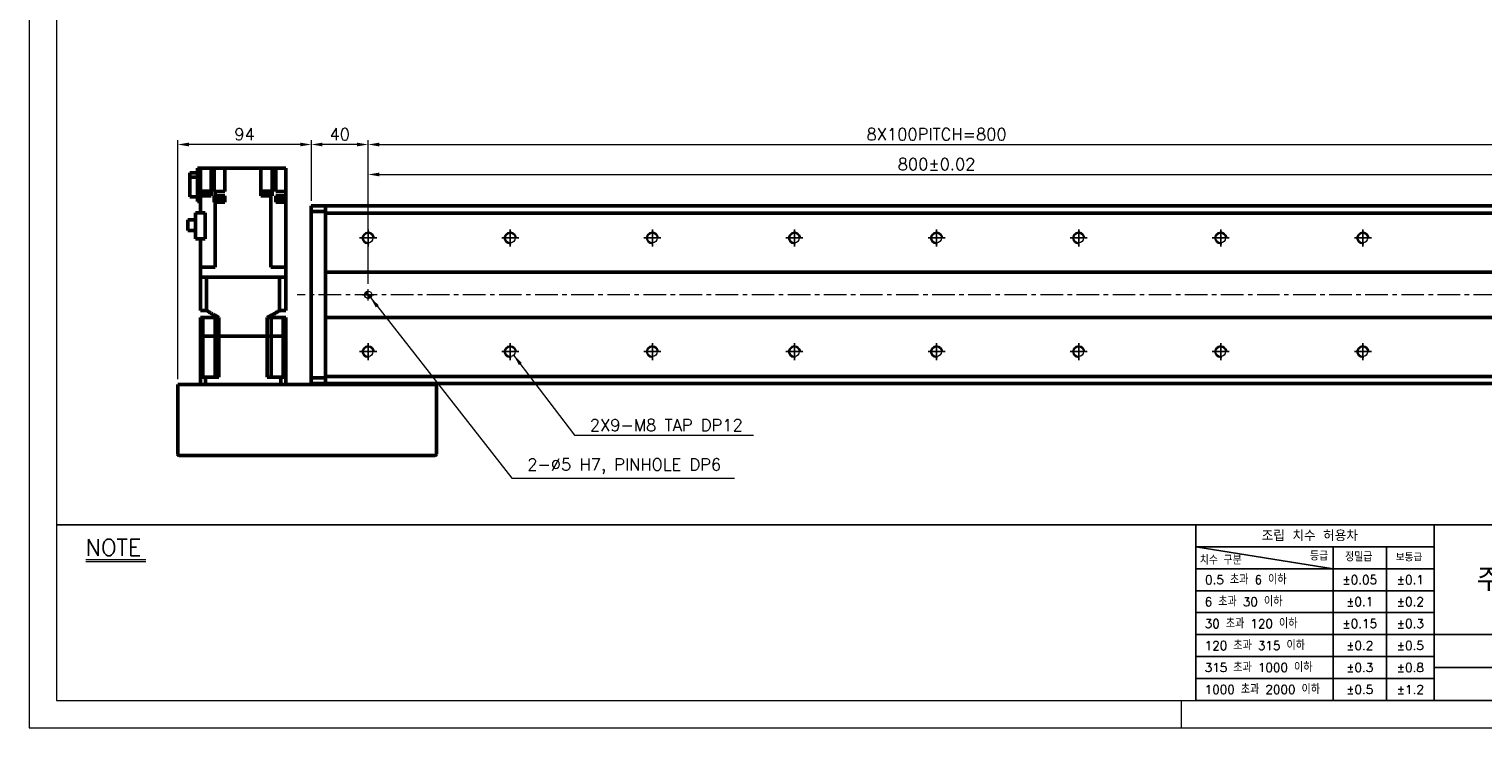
# Model space of a CAD drawing. Header units: millimetres. Extents: x 46891 to 50168, y 6223 to 9676.
# Tile 1 of 7: x 48547 to 49570, y 8529 to 9021. Entities that reach past the tile are written whole.
import ezdxf

# ---------------------------------------------------------------- set-up
doc = ezdxf.new("R2010")
doc.units = ezdxf.units.MM
doc.header["$LTSCALE"] = 0.5
doc.linetypes.add('CENTER', pattern=[50.8, 31.75, -6.35, 6.35, -6.35])
doc.layers.get('0').update_dxf_attribs({"lineweight": 20})
for name, color, linetype, lineweight in [('1', 1, 'CENTER', 13), ('4', 4, 'Continuous', 13), ('외형선(ISO)', 7, 'Continuous', 50)]:
    doc.layers.add(name, color=color, linetype=linetype, lineweight=lineweight)
for name, color, linetype in [('3', 3, 'Continuous'), ('C', 1, 'CENTER'), ('DIM', 4, 'Continuous')]:
    doc.layers.add(name, color=color, linetype=linetype)
doc.styles.add('DSR TEXT', font='romans.shx', dxfattribs={"bigfont": 'whgtxt.shx'})
doc.styles.get("Standard").update_dxf_attribs({"font": 'romans.shx', "bigfont": 'whgtxt.shx'})
doc.dimstyles.new('DSR', dxfattribs={"dimscale": 2, "dimtxt": 3, "dimasz": 3, "dimexe": 0.5, "dimexo": 0.5, "dimgap": 0.5, "dimtad": 1, "dimdsep": 46, "dimtxsty": 'Standard', "dimcen": 2.5, "dimclrd": 4, "dimclre": 4, "dimclrt": 2, "dimadec": 0, "dimazin": 2, "dimtfac": 1, "dimtmove": 0, "dimatfit": 3, "dimfxl": 0, "dimlwd": -1, "dimlwe": -1, "dimarcsym": 0})

# ---------------------------------------------------------------- blocks, each defined once
blk = doc.blocks.new('A$C13F00394')
for p, q in [((-202.34, 25.67), (-191.42, 25.67)), ((-202.34, 25.3), (-191.42, 25.3))]:
    blk.add_line(p, q)
at = {"layer": '3'}
for p, q in [((0, 32), (-207.68, 32)), ((0, 32), (202.32, 32)), ((0, 32), (0, 0)), ((43.43, 32), (43.43, 0)), ((0, 28), (25, 24)), ((43.43, 28), (0, 28)), ((25, 28), (25, 0)), ((34.7, 28), (34.7, 0)), ((43.43, 24), (0, 24)), ((43.43, 20), (0, 20)), ((43.43, 16), (0, 16)), ((0, 12), (129.32, 12)), ((43.43, 8), (0, 8)), ((97.32, 6), (43.43, 6)), ((43.43, 4), (0, 4)), ((0, 0), (202.32, 0))]:
    blk.add_line(p, q, dxfattribs=at)
at = {"color": 0, "style": 'DSR TEXT'}
for s, height, p in [('조립 치수 허용차', 2, (11.97, 29.02)), ('등급', 1.5, (20.77, 25.52)), ('정밀급', 1.5, (27.18, 25.37)), ('보통급', 1.3, (36.41, 25.38)), ('치수 구분', 1.5, (0.69, 24.78)), (' 0.5 초과 6 이하', 1.6, (0.56, 21.19)), (' 6 초과 30 이하', 1.6, (0.49, 17.19)), (' 30 초과 120 이하', 1.6, (0.49, 13.19)), (' 120 초과 315 이하', 1.6, (0.49, 9.19)), (' 315 초과 1000 이하', 1.6, (0.49, 5.19)), (' 1000 초과 2000 이하', 1.6, (0.49, 1.19))]:
    blk.add_text(s, height=height, dxfattribs=at).set_placement(p)
at = {"color": 7, "insert": (70.37, 22), "char_height": 4.2, "attachment_point": 5, "style": 'DSR TEXT'}
blk.add_mtext('주식회사 디에스알', dxfattribs=at)
at = {"color": 0, "char_height": 1.6, "attachment_point": 5, "style": 'DSR TEXT'}
for s, insert in [('%%P0.05', (29.85, 22)), ('%%P0.1', (39.07, 22)), ('%%P0.1', (29.85, 18)), ('%%P0.2', (39.07, 18)), ('%%P0.15', (29.85, 14)), ('%%P0.3', (39.07, 14)), ('%%P0.2', (29.85, 10)), ('%%P0.5', (39.07, 10)), ('%%P0.3', (29.85, 6)), ('%%P0.8', (39.07, 6)), ('%%P0.5', (29.85, 2)), ('%%P1.2', (39.07, 2))]:
    blk.add_mtext(s, dxfattribs=dict(at, insert=insert))
at = {"layer": '4', "color": 0, "style": 'DSR TEXT'}
blk.add_text('NOTE', height=3, dxfattribs=at).set_placement((-202.39, 26.38))
blk = doc.blocks.new('A$C1C1952E1')
at = {"color": 1}
blk.add_lwpolyline([(0, 0), (420, 0), (420, 297), (0, 297)], close=True, dxfattribs=at)
at = {"color": 3}
blk.add_lwpolyline([(5, 5), (415, 5), (415, 292), (5, 292)], close=True, dxfattribs=at)
blk = doc.blocks.new('A$C33E56CC6')
h = blk.add_hatch()
h.set_pattern_fill('ANSI31', color=256, style=0)
h.set_pattern_definition([(45, (-7065.45672, -6508.5399), (-0.0883883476, 0.0883883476), [])])
h.paths.add_polyline_path([(4, 6.5, 0.414214), (1.5, 4), (4, 4)])
h.paths.add_polyline_path([(6.5, 4), (4, 4), (4, 1.5, 0.414214)])
blk.add_circle((4, 4), 2.5)
at = {"layer": '1'}
for p, q in [((0, 4), (8, 4)), ((4, 0), (4, 8))]:
    blk.add_line(p, q, dxfattribs=at)
blk = doc.blocks.new('tap8')
blk.add_circle((0, 0), 3.4)
at = {"layer": 'C', "color": 1, "linetype": 'CENTER'}
for p, q in [((-6, 0), (6, 0)), ((0, -6), (0, 6))]:
    blk.add_line(p, q, dxfattribs=at)
at = {"layer": 'DIM', "color": 3}
blk.add_arc((0, 0), 4, 263.8455, 189.4314, dxfattribs=at)
blk = doc.blocks.new('*D90')
at = {"color": 1, "linetype": 'ByBlock'}
for p, q in [((48785.3, 8841.3), (48785.3, 8921.3)), ((48793.1, 8918.3), (49577.5, 8918.3)), ((49585.3, 8841.3), (49585.3, 8921.3))]:
    blk.add_line(p, q, dxfattribs=at)
at = {"color": 1}
for points in [[(48793.1, 8919.6), (48793.1, 8917), (48785.3, 8918.3)], [(49577.5, 8919.6), (49577.5, 8917), (49585.3, 8918.3)]]:
    blk.add_solid(points, dxfattribs=at)
at = {"layer": 'Defpoints', "color": 0}
for p in [(49585.3, 8918.3), (48785.3, 8837.7), (49585.3, 8837.7)]:
    blk.add_point(p, dxfattribs=at)
at = {"color": 3, "insert": (49185.3, 8925.5), "char_height": 8.4, "attachment_point": 5, "style": 'DSR TEXT'}
blk.add_mtext('800%%P0.02', dxfattribs=at)
blk = doc.blocks.new('*D91')
at = {"color": 1, "linetype": 'ByBlock'}
for p, q in [((48785.3, 8884.9), (48785.3, 8942.4)), ((49585.3, 8884.9), (49585.3, 8942.4)), ((48793.1, 8939.4), (49577.5, 8939.4))]:
    blk.add_line(p, q, dxfattribs=at)
at = {"color": 1}
for points in [[(48793.1, 8940.7), (48793.1, 8938.1), (48785.3, 8939.4)], [(49577.5, 8940.7), (49577.5, 8938.1), (49585.3, 8939.4)]]:
    blk.add_solid(points, dxfattribs=at)
at = {"layer": 'Defpoints', "color": 0}
for p in [(49585.3, 8939.4), (48785.3, 8881.3), (49585.3, 8881.3)]:
    blk.add_point(p, dxfattribs=at)
at = {"color": 3, "insert": (49185.3, 8946.6), "char_height": 8.4, "attachment_point": 5, "style": 'DSR TEXT'}
blk.add_mtext('8X100PITCH=800', dxfattribs=at)
blk = doc.blocks.new('*D93')
at = {"color": 1, "linetype": 'ByBlock'}
for p, q in [((48745.3, 8899.8), (48745.3, 8942.4)), ((48785.3, 8841.3), (48785.3, 8942.4)), ((48777.5, 8939.4), (48753.1, 8939.4))]:
    blk.add_line(p, q, dxfattribs=at)
at = {"color": 1}
for points in [[(48753.1, 8940.7), (48753.1, 8938.1), (48745.3, 8939.4)], [(48777.5, 8940.7), (48777.5, 8938.1), (48785.3, 8939.4)]]:
    blk.add_solid(points, dxfattribs=at)
at = {"layer": 'Defpoints', "color": 0}
for p in [(48745.3, 8939.4), (48745.3, 8896.2), (48785.3, 8837.7)]:
    blk.add_point(p, dxfattribs=at)
at = {"color": 3, "insert": (48765.3, 8946.6), "char_height": 8.4, "attachment_point": 5, "style": 'DSR TEXT'}
blk.add_mtext('40', dxfattribs=at)
blk = doc.blocks.new('*D95')
at = {"color": 1, "linetype": 'ByBlock'}
for p, q in [((48651.3, 8774.3), (48651.3, 8942.4)), ((48745.3, 8899.8), (48745.3, 8942.4)), ((48737.5, 8939.4), (48659.1, 8939.4))]:
    blk.add_line(p, q, dxfattribs=at)
at = {"color": 1}
for points in [[(48659.1, 8940.7), (48659.1, 8938.1), (48651.3, 8939.4)], [(48737.5, 8940.7), (48737.5, 8938.1), (48745.3, 8939.4)]]:
    blk.add_solid(points, dxfattribs=at)
at = {"layer": 'Defpoints', "color": 0}
for p in [(48651.3, 8939.4), (48745.3, 8896.2), (48651.3, 8770.7)]:
    blk.add_point(p, dxfattribs=at)
at = {"color": 3, "insert": (48698.3, 8946.6), "char_height": 8.4, "attachment_point": 5, "style": 'DSR TEXT'}
blk.add_mtext('94', dxfattribs=at)

msp = doc.modelspace()

# ---------------------------------------------------------------- linework, layer by layer
at = {"color": 1}
msp.add_line((49357.48132, 8548.30052), (49357.48132, 8528.99552), dxfattribs=at)
at = {"layer": '1'}
msp.add_line((49655.28843, 8833.67598), (48735.28843, 8833.67598), dxfattribs=at)
at = {"layer": '3'}
msp.add_line((49367.8386, 8548.30052), (50148.98632, 8548.30052), dxfattribs=at)
at = {"layer": '외형선(ISO)'}
for p, q in [((48665.28843, 8922.77598), (48667.28843, 8922.77598)), ((48665.28843, 8922.77598), (48665.28843, 8899.27598)), ((48667.28843, 8922.77598), (48671.28843, 8922.77598)), ((48667.28843, 8922.77598), (48667.28843, 8903.27598)), ((48674.78843, 8922.77598), (48671.28843, 8922.77598)), ((48677.00981, 8922.77598), (48674.78843, 8922.77598)), ((48674.78843, 8922.77598), (48674.78843, 8903.27598)), ((48677.00981, 8922.77598), (48680.98843, 8922.77598)), ((48677.00981, 8922.77598), (48677.00981, 8906.27598)), ((48684.48843, 8922.77598), (48680.98843, 8922.77598)), ((48684.48843, 8922.77598), (48709.78843, 8922.77598)), ((48684.48843, 8922.77598), (48684.48843, 8906.27598)), ((48709.78843, 8903.27598), (48709.78843, 8922.77598)), ((48713.28843, 8922.77598), (48709.78843, 8922.77598)), ((48713.28843, 8922.77598), (48717.79651, 8922.77598)), ((48720.28843, 8922.77598), (48717.79651, 8922.77598)), ((48717.79651, 8903.27598), (48717.79651, 8922.77598)), ((48720.28843, 8906.27598), (48720.28843, 8922.77598)), ((48723.78843, 8922.77598), (48720.28843, 8922.77598)), ((48723.78843, 8922.77598), (48727.28843, 8922.77598)), ((48727.28843, 8922.77598), (48727.28843, 8906.27598)), ((48659.78843, 8919.37593), (48665.28843, 8919.37593)), ((48659.78843, 8919.37593), (48659.78843, 8916.40367)), ((48659.78843, 8916.40367), (48665.28843, 8916.40367)), ((48659.78843, 8916.40367), (48659.78843, 8902.57604)), ((48659.78843, 8902.57604), (48665.28843, 8902.57604)), ((48667.28843, 8903.27598), (48667.28843, 8891.42598)), ((48667.28843, 8903.27598), (48672.84841, 8903.27598)), ((48667.79973, 8903.77598), (48673.79973, 8903.77598)), ((48667.79973, 8903.27598), (48667.79973, 8903.77598)), ((48667.84973, 8904.47598), (48673.74973, 8904.47598)), ((48667.84973, 8903.77598), (48667.84973, 8904.47598)), ((48667.99973, 8906.47598), (48673.59973, 8906.47598)), ((48667.99973, 8904.47598), (48667.99973, 8906.47598)), ((48674.78843, 8903.27598), (48672.84841, 8903.27598)), ((48673.59973, 8904.47598), (48673.59973, 8906.47598)), ((48673.74973, 8903.77598), (48673.74973, 8904.47598)), ((48673.79973, 8903.27598), (48673.79973, 8903.77598)), ((48677.32976, 8906.27598), (48677.00981, 8906.27598)), ((48677.00981, 8903.27598), (48677.00981, 8898.77598)), ((48677.00981, 8903.27598), (48677.32976, 8903.27598)), ((48677.32976, 8906.27598), (48677.72907, 8906.27598)), ((48677.72907, 8903.27598), (48677.32976, 8903.27598)), ((48677.72907, 8906.27598), (48684.48843, 8906.27598)), ((48677.72907, 8906.27598), (48677.72907, 8903.27598)), ((48684.48843, 8903.27598), (48677.72907, 8903.27598)), ((48677.82568, 8901.47598), (48683.42568, 8901.47598)), ((48677.82568, 8899.47598), (48677.82568, 8901.47598)), ((48683.42568, 8899.47598), (48683.42568, 8901.47598)), ((48684.48843, 8898.77598), (48684.48843, 8903.27598)), ((48716.8478, 8903.27598), (48709.78843, 8903.27598)), ((48710.5844, 8903.77598), (48716.5844, 8903.77598)), ((48710.5844, 8903.27598), (48710.5844, 8903.77598)), ((48710.6344, 8904.47598), (48716.5344, 8904.47598)), ((48710.6344, 8903.77598), (48710.6344, 8904.47598)), ((48710.7844, 8906.47598), (48716.3844, 8906.47598)), ((48710.7844, 8904.47598), (48710.7844, 8906.47598)), ((48716.3844, 8904.47598), (48716.3844, 8906.47598)), ((48716.5344, 8903.77598), (48716.5344, 8904.47598)), ((48716.5844, 8903.27598), (48716.5844, 8903.77598)), ((48716.8478, 8853.17598), (48716.8478, 8903.27598)), ((48716.8478, 8903.27598), (48717.24711, 8903.27598)), ((48717.79651, 8903.27598), (48717.24711, 8903.27598)), ((48721.72845, 8906.27598), (48720.28843, 8906.27598)), ((48720.28843, 8898.77598), (48720.28843, 8903.27598)), ((48720.28843, 8903.27598), (48721.72845, 8903.27598)), ((48721.57335, 8901.47598), (48727.17335, 8901.47598)), ((48721.57335, 8899.47598), (48721.57335, 8901.47598)), ((48721.72845, 8906.27598), (48727.28843, 8906.27598)), ((48727.28843, 8903.27598), (48721.72845, 8903.27598)), ((48727.17335, 8899.47598), (48727.17335, 8901.47598)), ((48727.28843, 8903.27598), (48727.28843, 8906.27598)), ((48727.28843, 8903.27598), (48727.28843, 8899.47598)), ((48663.88843, 8891.42598), (48670.49976, 8891.42598)), ((48663.88843, 8873.07598), (48663.88843, 8891.42598)), ((48667.28843, 8899.27598), (48665.28843, 8899.27598)), ((48667.25352, 8898.77598), (48667.25352, 8899.27598)), ((48667.28843, 8898.77598), (48667.25352, 8898.77598)), ((48670.49976, 8891.42598), (48670.49976, 8873.07598)), ((48677.32976, 8898.77598), (48677.00981, 8898.77598)), ((48677.32976, 8898.77598), (48677.72907, 8898.77598)), ((48677.67568, 8899.47598), (48683.57568, 8899.47598)), ((48677.67568, 8898.77598), (48677.67568, 8899.47598)), ((48677.72907, 8898.77598), (48680.17315, 8898.77598)), ((48677.72907, 8853.17598), (48677.72907, 8898.77598)), ((48681.07822, 8898.77598), (48680.17315, 8898.77598)), ((48681.07822, 8898.77598), (48684.48843, 8898.77598)), ((48683.57568, 8898.77598), (48683.57568, 8899.47598)), ((48721.72845, 8898.77598), (48720.28843, 8898.77598)), ((48721.42335, 8899.47598), (48727.32335, 8899.47598)), ((48721.42335, 8898.77598), (48721.42335, 8899.47598)), ((48721.72845, 8898.77598), (48727.28843, 8898.77598)), ((48727.32335, 8898.77598), (48727.28843, 8898.77598)), ((48727.28843, 8853.17598), (48727.28843, 8898.77598)), ((48727.32335, 8898.77598), (48727.32335, 8899.47598)), ((48745.28843, 8896.17598), (48745.28843, 8895.2973)), ((48755.28843, 8896.17598), (48745.28843, 8896.17598)), ((48745.28843, 8892.17598), (48745.28843, 8895.2973)), ((48745.28843, 8775.17598), (48745.28843, 8892.17598)), ((48755.28843, 8892.17598), (48745.28843, 8892.17598)), ((48755.28843, 8896.17598), (48755.28843, 8895.2973)), ((49635.28843, 8896.17598), (48755.28843, 8896.17598)), ((48755.28843, 8895.2973), (48755.28843, 8896.17598)), ((48755.28843, 8891.17598), (48755.28843, 8895.2973)), ((48755.28843, 8895.2973), (48755.28843, 8892.17598)), ((48755.28843, 8849.67598), (48755.28843, 8891.17598)), ((48755.28843, 8891.17598), (49635.28843, 8891.17598)), ((48658.48843, 8886.30098), (48663.88843, 8886.30098)), ((48658.48843, 8886.30098), (48658.48843, 8878.85098)), ((48658.48843, 8878.85098), (48663.88843, 8878.85098)), ((48670.49976, 8873.07598), (48663.88843, 8873.07598)), ((48667.28843, 8853.17598), (48667.28843, 8873.07598)), ((48667.28843, 8853.17598), (48667.28843, 8846.17598)), ((48667.28843, 8853.17598), (48671.78843, 8853.17598)), ((48677.72907, 8853.17598), (48671.78843, 8853.17598)), ((48716.8478, 8853.17598), (48722.78843, 8853.17598)), ((48722.78843, 8853.17598), (48727.28843, 8853.17598)), ((48727.28843, 8846.17598), (48727.28843, 8853.17598)), ((48667.2929, 8846.17598), (48667.28843, 8846.17598)), ((48667.28843, 8822.67598), (48667.28843, 8846.17598)), ((48671.58788, 8846.17598), (48667.2929, 8846.17598)), ((48671.5931, 8846.17598), (48671.58788, 8846.17598)), ((48671.5931, 8846.17598), (48722.98376, 8846.17598)), ((48671.5931, 8822.67598), (48671.5931, 8846.17598)), ((48722.78843, 8846.17598), (48671.78843, 8846.17598)), ((48722.98898, 8846.17598), (48722.98376, 8846.17598)), ((48722.98376, 8822.67598), (48722.98376, 8846.17598)), ((48727.28396, 8846.17598), (48722.98898, 8846.17598)), ((48727.28843, 8846.17598), (48727.28396, 8846.17598)), ((48727.28843, 8822.67598), (48727.28843, 8846.17598)), ((48755.28843, 8848.82243), (48755.28843, 8849.67598)), ((49635.28843, 8849.67598), (48755.28843, 8849.67598)), ((48755.28843, 8848.46888), (48755.28843, 8848.82243)), ((48755.28843, 8818.88309), (48755.28843, 8848.46888)), ((48755.28843, 8848.46888), (48755.28843, 8818.88309)), ((48671.5931, 8822.67598), (48667.28843, 8822.67598)), ((48727.28843, 8822.67598), (48722.98376, 8822.67598)), ((48669.00085, 8817.67598), (48667.28843, 8817.67598)), ((48667.28843, 8804.67598), (48667.28843, 8817.67598)), ((48677.53843, 8817.67598), (48669.00085, 8817.67598)), ((48669.00085, 8804.67598), (48669.00085, 8817.67598)), ((48680.25171, 8817.67598), (48677.53843, 8817.67598)), ((48677.53843, 8804.67598), (48677.53843, 8817.67598)), ((48680.25171, 8804.67598), (48680.25171, 8817.67598)), ((48717.03843, 8817.67598), (48714.32516, 8817.67598)), ((48714.32516, 8804.67598), (48714.32516, 8817.67598)), ((48717.03843, 8817.67598), (48725.57602, 8817.67598)), ((48717.03843, 8804.67598), (48717.03843, 8817.67598)), ((48727.28843, 8817.67598), (48725.57602, 8817.67598)), ((48725.57602, 8804.67598), (48725.57602, 8817.67598)), ((48727.28843, 8804.67598), (48727.28843, 8817.67598)), ((48755.28843, 8818.52954), (48755.28843, 8818.88309)), ((48755.28843, 8817.67598), (48755.28843, 8818.52954)), ((48755.28843, 8776.17598), (48755.28843, 8817.67598)), ((48755.28843, 8817.67598), (49635.28843, 8817.67598)), ((48667.28843, 8804.67598), (48669.00085, 8804.67598)), ((48667.28843, 8804.67598), (48667.28843, 8775.67598)), ((48669.00085, 8804.67598), (48667.28843, 8804.67598)), ((48669.00085, 8804.67598), (48672.53843, 8804.67598)), ((48669.00085, 8775.67598), (48669.00085, 8804.67598)), ((48669.00085, 8804.67598), (48672.53843, 8804.67598)), ((48672.53843, 8804.67598), (48677.53843, 8804.67598)), ((48672.53843, 8804.67598), (48677.53843, 8804.67598)), ((48677.53843, 8804.67598), (48680.25171, 8804.67598)), ((48677.53843, 8775.67598), (48677.53843, 8804.67598)), ((48680.25171, 8804.67598), (48677.53843, 8804.67598)), ((48680.25171, 8804.67598), (48714.32516, 8804.67598)), ((48680.25171, 8804.67598), (48680.25171, 8775.67598)), ((48680.25171, 8804.67598), (48714.32516, 8804.67598)), ((48714.32516, 8804.67598), (48717.03843, 8804.67598)), ((48714.32516, 8804.67598), (48714.32516, 8775.67598)), ((48717.03843, 8804.67598), (48714.32516, 8804.67598)), ((48717.03843, 8804.67598), (48722.03843, 8804.67598)), ((48717.03843, 8775.67598), (48717.03843, 8804.67598)), ((48717.03843, 8804.67598), (48722.03843, 8804.67598)), ((48722.03843, 8804.67598), (48725.57602, 8804.67598)), ((48722.03843, 8804.67598), (48725.57602, 8804.67598)), ((48725.57602, 8804.67598), (48727.28843, 8804.67598)), ((48725.57602, 8775.67598), (48725.57602, 8804.67598)), ((48727.28843, 8804.67598), (48725.57602, 8804.67598)), ((48727.28843, 8804.67598), (48727.28843, 8775.67598)), ((48651.28843, 8770.67598), (48652.28843, 8770.67598)), ((48651.28843, 8770.67598), (48651.28843, 8721.67598)), ((48652.28843, 8770.67598), (48832.28843, 8770.67598)), ((48670.83092, 8775.67598), (48667.28843, 8775.67598)), ((48667.28843, 8770.67598), (48667.28843, 8775.67598)), ((48670.83092, 8775.67598), (48680.25171, 8775.67598)), ((48670.83092, 8770.67598), (48670.83092, 8775.67598)), ((48714.32516, 8775.67598), (48723.74595, 8775.67598)), ((48727.28843, 8775.67598), (48723.74595, 8775.67598)), ((48723.74595, 8770.67598), (48723.74595, 8775.67598)), ((48727.28843, 8770.67598), (48727.28843, 8775.67598)), ((48745.28843, 8772.05466), (48745.28843, 8775.17598)), ((48755.28843, 8775.17598), (48745.28843, 8775.17598)), ((48745.28843, 8772.05466), (48745.28843, 8771.17598)), ((48755.28843, 8771.17598), (48745.28843, 8771.17598)), ((48755.28843, 8772.05466), (48755.28843, 8776.17598)), ((49635.28843, 8776.17598), (48755.28843, 8776.17598)), ((48755.28843, 8775.17598), (48755.28843, 8772.05466)), ((48755.28843, 8772.05466), (48755.28843, 8771.17598)), ((48755.28843, 8771.17598), (48755.28843, 8772.05466)), ((49635.28843, 8771.17598), (48755.28843, 8771.17598)), ((48772.63843, 8771.13598), (48803.93843, 8771.13598)), ((48772.63843, 8770.79098), (48772.63843, 8771.13598)), ((48772.63843, 8770.79098), (48803.93843, 8770.79098)), ((48803.93843, 8770.79098), (48803.93843, 8771.13598)), ((48832.28843, 8770.67598), (48833.28843, 8770.67598)), ((48833.28843, 8721.67598), (48833.28843, 8770.67598)), ((48652.28843, 8720.67598), (48832.28843, 8720.67598))]:
    msp.add_line(p, q, dxfattribs=at)
for centre, start, end in [((48652.28843, 8721.67598), 180, 270), ((48832.28843, 8721.67598), 270, 0)]:
    msp.add_arc(centre, 1, start, end, dxfattribs=at)
for points, weights in [([(48671.5931, 8822.67598), (48676.21493, 8819.66942), (48680.25171, 8817.67598)], [1.35251798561, 1.41367336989, 1.45736434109]), ([(48714.32516, 8817.67598), (48718.36194, 8819.66942), (48722.98376, 8822.67598)], [1.45736434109, 1.41367336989, 1.35251798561])]:
    msp.add_rational_spline(points, weights, degree=2, dxfattribs=at)

# ---------------------------------------------------------------- block references
at = {"xscale": 3.861000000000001, "yscale": 3.861000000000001, "zscale": 3.861000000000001}
for name, p in [('A$C1C1952E1', (48546.67132, 8528.99552)), ('A$C13F00394', (49367.83861, 8548.30052))]:
    msp.add_blockref(name, p, dxfattribs=at)
at = {"rotation": 90}
for p in [(48785.28843, 8873.67598), (48885.28843, 8873.67598), (48985.28843, 8873.67598), (49085.28843, 8873.67598), (49185.28843, 8873.67598), (49285.28843, 8873.67598), (49385.28843, 8873.67598), (49485.28843, 8873.67598), (48785.28843, 8793.67598), (48885.28843, 8793.67598), (48985.28843, 8793.67598), (49085.28843, 8793.67598), (49185.28843, 8793.67598), (49285.28843, 8793.67598), (49385.28843, 8793.67598), (49485.28843, 8793.67598)]:
    msp.add_blockref('tap8', p, dxfattribs=at)
msp.add_blockref('A$C33E56CC6', (48781.28843, 8829.67598))

# ---------------------------------------------------------------- texts
at = {"color": 3, "char_height": 8.4, "attachment_point": 7, "style": 'DSR TEXT'}
for s, insert in [('2X9-M8 TAP DP12', (48941.26111, 8737.82347)), ('2-%%C5 H7, PINHOLE DP6', (48897.27804, 8707.57125))]:
    msp.add_mtext(s, dxfattribs=dict(at, insert=insert))

# ---------------------------------------------------------------- dimensions: what is measured, and where the dimension line sits
for base, p1, p2, picture, middle in [((48651.28843, 8939.41092), (48745.28843, 8896.17598), (48651.28843, 8770.67598), '*D95', (48698.28843, 8946.61092)), ((48745.28843, 8939.41092), (48785.28843, 8837.67598), (48745.28843, 8896.17598), '*D93', (48765.28843, 8946.61092))]:
    dim = msp.add_linear_dim(base=base, p1=p1, p2=p2, dimstyle='DSR', override={"dimscale": 3, "dimtxt": 2.8, "dimasz": 2.600136, "dimexe": 1, "dimexo": 1.2, "dimgap": 1, "dimdec": 4, "dimtxsty": 'DSR TEXT', "dimclrd": 1, "dimclre": 1, "dimclrt": 3, "dimtdec": 4, "dimtix": 1})
    dim.commit()
    dim.dimension.update_dxf_attribs({"geometry": picture, "text_midpoint": middle})
for base, p1, p2, text, picture, middle in [((49585.28843, 8939.41092), (48785.28843, 8881.28762), (49585.28843, 8881.28762), '8X100PITCH=<>', '*D91', (49185.28843, 8946.61092)), ((49585.28843, 8918.29926), (48785.28843, 8837.67598), (49585.28843, 8837.67598), '<>%%P0.02', '*D90', (49185.28843, 8925.49926))]:
    dim = msp.add_linear_dim(base=base, p1=p1, p2=p2, text=text, dimstyle='DSR', override={"dimscale": 3, "dimtxt": 2.8, "dimasz": 2.600136, "dimexe": 1, "dimexo": 1.2, "dimgap": 1, "dimdec": 4, "dimtxsty": 'DSR TEXT', "dimclrd": 1, "dimclre": 1, "dimclrt": 3, "dimtdec": 4, "dimtix": 1})
    dim.commit()
    dim.dimension.update_dxf_attribs({"geometry": picture, "text_midpoint": middle})

# ---------------------------------------------------------------- leaders
at = {"annotation_type": 0, "has_hookline": 1, "hookline_direction": 0}
for points, text_width in [([(48786.86681, 8831.73724), (48886.47763, 8704.57125), (48894.27804, 8704.57125)], 145.875), ([(48887.66952, 8791.24896), (48930.4607, 8734.82347), (48938.26111, 8734.82347)], 115.25)]:
    msp.add_leader(points, dimstyle='DSR', override={"dimscale": 3, "dimtxt": 2.8, "dimasz": 2.600136, "dimexe": 1, "dimexo": 1.2, "dimgap": 1, "dimdec": 4, "dimtxsty": 'DSR TEXT', "dimclrd": 1, "dimclre": 1, "dimclrt": 3, "dimtdec": 4, "dimtix": 1}, dxfattribs=dict(at, text_width=text_width))

doc.saveas('drawing.dxf')
